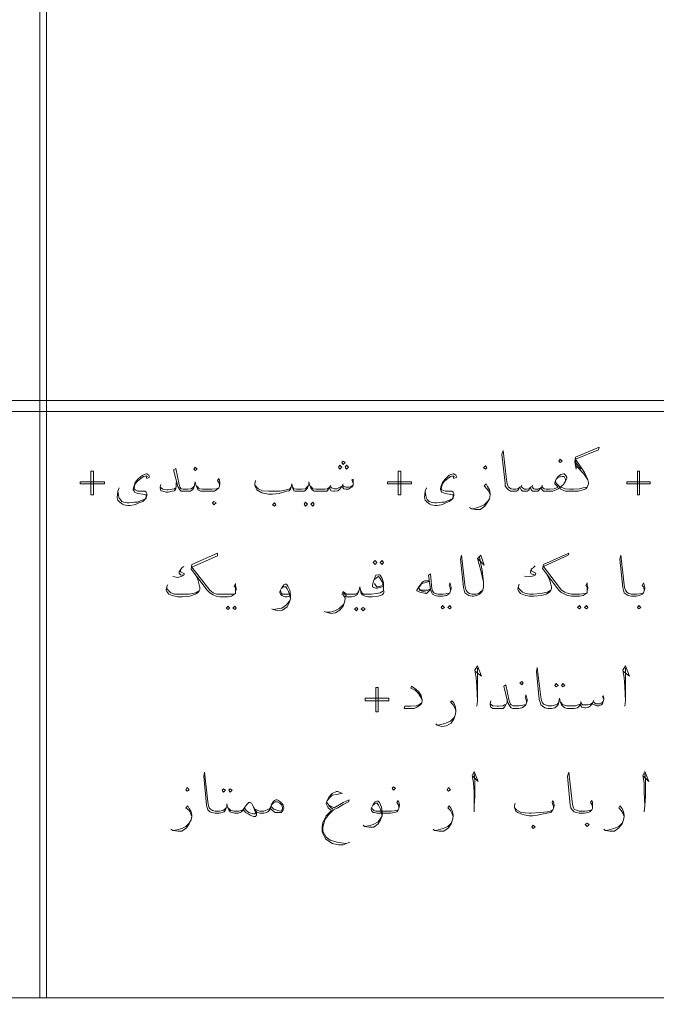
# Model space of a CAD drawing. Header units: inches. Extents: x 5.7 to 89.8, y 4 to 63.5.
# Tile 25 of 34: x 52.3 to 61.4, y 28.7 to 42.8. Entities that reach past the tile are written whole.
import ezdxf

# ---------------------------------------------------------------- set-up
doc = ezdxf.new("R2010")
doc.units = ezdxf.units.IN
doc.header["$MEASUREMENT"] = 0
doc.layers.add('PDF_textt', color=7, linetype='Continuous')

msp = doc.modelspace()

# ---------------------------------------------------------------- linework, layer by layer
at = {"layer": 'PDF_textt', "lineweight": 20}
for points in [[(74.327, 51.947), (74.327, 37.337), (19.323, 37.337)], [(52.57, 51.947), (52.57, 28.775)], [(52.667, 51.947), (52.667, 28.775)], [(19.323, 37.183), (74.327, 37.183), (74.327, 16.408)], [(60.41, 36.095), (60.352, 36.085), (60.304, 36.075), (60.217, 36.066), (60.179, 36.066), (60.16, 36.066), (60.092, 36.075), (60.063, 36.085), (60.025, 36.095), (60.073, 36.133), (60.102, 36.181), (60.121, 36.22), (60.121, 36.239), (60.102, 36.268), (60.083, 36.287), (60.073, 36.287), (60.034, 36.278), (59.996, 36.249), (59.967, 36.21), (59.948, 36.162), (59.948, 36.143), (59.967, 36.123), (59.996, 36.095), (59.938, 36.075), (59.871, 36.066), (59.851, 36.066), (59.823, 36.066), (59.794, 36.075), (59.765, 36.095), (59.765, 36.104), (59.746, 36.085), (59.707, 36.066), (59.668, 36.066), (59.649, 36.075), (59.62, 36.104), (59.601, 36.095), (59.582, 36.075), (59.543, 36.066), (59.514, 36.066), (59.486, 36.085), (59.466, 36.104), (59.447, 36.095), (59.418, 36.075), (59.389, 36.066), (59.36, 36.066), (59.351, 36.066), (59.322, 36.075), (59.283, 36.095), (59.274, 36.114), (59.264, 36.143), (59.254, 36.2), (59.206, 36.624), (59.187, 36.566), (59.235, 36.152), (59.235, 36.114), (59.254, 36.085), (59.283, 36.056), (59.312, 36.037), (59.351, 36.037), (59.36, 36.037), (59.38, 36.037), (59.399, 36.037), (59.428, 36.056), (59.447, 36.095), (59.466, 36.056), (59.486, 36.037), (59.505, 36.037), (59.524, 36.037), (59.553, 36.037), (59.582, 36.056), (59.601, 36.095), (59.611, 36.056), (59.63, 36.037), (59.659, 36.037), (59.678, 36.037), (59.707, 36.037), (59.726, 36.056), (59.746, 36.085), (59.765, 36.056), (59.784, 36.037), (59.823, 36.037), (59.851, 36.037), (59.871, 36.037), (59.919, 36.037), (59.967, 36.056), (59.996, 36.075), (60.025, 36.095), (60.025, 36.075), (60.054, 36.056), (60.102, 36.037), (60.16, 36.037), (60.179, 36.037), (60.208, 36.037), (60.285, 36.037), (60.352, 36.056), (60.391, 36.075), (60.41, 36.095), (60.429, 36.143), (60.429, 36.162), (60.42, 36.2), (60.372, 36.306), (60.246, 36.499), (60.574, 36.634), (60.583, 36.672), (60.246, 36.528), (60.237, 36.461), (60.256, 36.355), (60.246, 36.499)], [(60.256, 36.441), (60.323, 36.355)], [(54.092, 36.249), (54.102, 36.22), (54.14, 36.239), (54.131, 36.268), (54.102, 36.287), (54.092, 36.287), (54.044, 36.268), (54.015, 36.249), (53.976, 36.21), (53.938, 36.162), (53.919, 36.114), (53.909, 36.075), (53.909, 36.056), (53.919, 36.037), (53.928, 36.027), (53.976, 36.008), (54.044, 35.998), (54.082, 35.989), (54.092, 35.989), (54.092, 35.969), (54.092, 35.94), (54.082, 35.931), (54.034, 35.912), (53.967, 35.883), (53.928, 35.883), (53.851, 35.873), (53.822, 35.873), (53.774, 35.883), (53.745, 35.892), (53.726, 35.921), (53.707, 35.94), (53.697, 35.979), (53.688, 36.037)], [(55.142, 36.104), (55.142, 36.133), (55.132, 36.162), (55.113, 36.191), (55.132, 36.22), (55.142, 36.2), (55.151, 36.152), (55.151, 36.143), (55.142, 36.104), (55.132, 36.085), (55.103, 36.056), (55.074, 36.037), (55.026, 36.037), (54.959, 36.037), (54.911, 36.037), (54.872, 36.037), (54.834, 36.056), (54.824, 36.085), (54.805, 36.123), (54.795, 36.172), (54.785, 36.123), (54.776, 36.085), (54.757, 36.056), (54.728, 36.037), (54.68, 36.037), (54.631, 36.037), (54.622, 36.037), (54.593, 36.037), (54.574, 36.056), (54.545, 36.104), (54.487, 36.345), (54.516, 36.364), (54.564, 36.133), (54.574, 36.095), (54.593, 36.075), (54.622, 36.066), (54.631, 36.066), (54.689, 36.066), (54.737, 36.075), (54.766, 36.095), (54.785, 36.114)], [(58.493, 36.249), (58.503, 36.22), (58.542, 36.239), (58.532, 36.268), (58.503, 36.287), (58.493, 36.287), (58.436, 36.268), (58.416, 36.249), (58.378, 36.21), (58.339, 36.162), (58.32, 36.114), (58.31, 36.075), (58.31, 36.056), (58.32, 36.037), (58.33, 36.027), (58.378, 36.008), (58.436, 35.998), (58.484, 35.989), (58.493, 35.989), (58.493, 35.969), (58.493, 35.94), (58.484, 35.931), (58.436, 35.912), (58.368, 35.883), (58.33, 35.883), (58.253, 35.873), (58.224, 35.873), (58.176, 35.883), (58.147, 35.892), (58.118, 35.921), (58.108, 35.94), (58.099, 35.979), (58.089, 36.037)], [(60.256, 36.403), (60.362, 36.287), (60.42, 36.2)], [(54.111, 36.249), (54.092, 36.258), (54.054, 36.249), (54.015, 36.22), (53.967, 36.181), (53.938, 36.143), (53.928, 36.114), (53.919, 36.075), (53.938, 36.056), (53.976, 36.037), (54.073, 36.037), (54.092, 36.027), (54.102, 36.008), (54.102, 35.979), (54.092, 35.95), (54.073, 35.921), (54.044, 35.892), (53.986, 35.873), (53.948, 35.854), (53.919, 35.844), (53.861, 35.834), (53.832, 35.834), (53.774, 35.844), (53.755, 35.854), (53.716, 35.883), (53.688, 35.912), (53.678, 35.95), (53.688, 36.037), (53.707, 36.085)], [(54.525, 36.162), (54.525, 36.114), (54.516, 36.075), (54.497, 36.046), (54.468, 36.037), (54.41, 36.027), (54.381, 36.027), (54.333, 36.037), (54.304, 36.046), (54.294, 36.085), (54.294, 36.095), (54.304, 36.133)], [(57.058, 36.152), (57.039, 36.2), (57.058, 36.21), (57.058, 36.172), (57.058, 36.152), (57.058, 36.123), (57.039, 36.095), (57.02, 36.085), (56.991, 36.066), (56.952, 36.066), (56.924, 36.075), (56.904, 36.095), (56.895, 36.104), (56.866, 36.066), (56.837, 36.046), (56.798, 36.037), (56.779, 36.037), (56.741, 36.046), (56.731, 36.066), (56.721, 36.095), (56.702, 36.056), (56.683, 36.037), (56.635, 36.037), (56.587, 36.037), (56.538, 36.037), (56.5, 36.037), (56.471, 36.056), (56.452, 36.085), (56.432, 36.123), (56.423, 36.172), (56.423, 36.123), (56.404, 36.085), (56.384, 36.056), (56.355, 36.037), (56.317, 36.037), (56.269, 36.037), (56.259, 36.037), (56.23, 36.037), (56.211, 36.046), (56.201, 36.066), (56.192, 36.095), (56.182, 36.143), (56.172, 36.095), (56.163, 36.066), (56.143, 36.046), (56.105, 36.037), (55.999, 36.008), (55.903, 35.998), (55.845, 35.998), (55.749, 36.017), (55.681, 36.056), (55.662, 36.095), (55.652, 36.123), (55.652, 36.143), (55.662, 36.191)], [(56.914, 36.143), (56.904, 36.123)], [(58.513, 36.249), (58.493, 36.258), (58.455, 36.249), (58.416, 36.22), (58.368, 36.181), (58.339, 36.143), (58.33, 36.114), (58.32, 36.075), (58.33, 36.056), (58.378, 36.037), (58.474, 36.037), (58.493, 36.027), (58.503, 36.008), (58.503, 35.979), (58.493, 35.95), (58.474, 35.921), (58.436, 35.892), (58.388, 35.873), (58.349, 35.854), (58.32, 35.844), (58.262, 35.834), (58.233, 35.834), (58.176, 35.844), (58.156, 35.854), (58.118, 35.883), (58.089, 35.912), (58.079, 35.95), (58.089, 36.037), (58.108, 36.085)], [(59.023, 35.989), (59.004, 36.037), (58.975, 36.075), (58.937, 36.114), (58.965, 36.143), (58.985, 36.104), (59.014, 36.056), (59.023, 36.008), (59.023, 35.989), (59.014, 35.931), (58.985, 35.883), (58.946, 35.825), (58.879, 35.777), (58.811, 35.777), (58.754, 35.786), (58.725, 35.806)], [(59.957, 36.181), (59.967, 36.152), (59.986, 36.133), (60.025, 36.095)], [(60.102, 36.181), (60.102, 36.21), (60.083, 36.249), (60.073, 36.249), (60.054, 36.249), (59.996, 36.239), (59.967, 36.21)], [(54.294, 36.095), (54.333, 36.066), (54.391, 36.056), (54.41, 36.056), (54.468, 36.066), (54.497, 36.075), (54.516, 36.085)], [(54.814, 36.114), (54.834, 36.095), (54.853, 36.075), (54.901, 36.066), (54.959, 36.066), (55.036, 36.066), (55.103, 36.075), (55.132, 36.085)], [(55.652, 36.123), (55.7, 36.075), (55.758, 36.046), (55.845, 36.037), (55.893, 36.037), (56.009, 36.037), (56.105, 36.056), (56.153, 36.075), (56.172, 36.095)], [(56.413, 36.114), (56.394, 36.095), (56.375, 36.075), (56.317, 36.066), (56.269, 36.066), (56.249, 36.066), (56.211, 36.075), (56.192, 36.095)], [(56.442, 36.114), (56.461, 36.095), (56.481, 36.075), (56.529, 36.066), (56.587, 36.066), (56.654, 36.066), (56.692, 36.075), (56.721, 36.095), (56.731, 36.104), (56.75, 36.085), (56.789, 36.075), (56.827, 36.075), (56.866, 36.095), (56.895, 36.104), (56.904, 36.123), (56.924, 36.104), (56.952, 36.095), (57.001, 36.095), (57.03, 36.104), (57.058, 36.123)], [(56.741, 36.123), (56.731, 36.104)], [(59.476, 36.123), (59.466, 36.104)], [(59.63, 36.123), (59.62, 36.104)], [(59.765, 36.123), (59.765, 36.104)], [(58.754, 35.786), (58.811, 35.796), (58.869, 35.815), (58.937, 35.844), (58.985, 35.892), (59.014, 35.931)], [(55.373, 34.602), (55.373, 34.621), (55.373, 34.659), (55.354, 34.679), (55.373, 34.717), (55.373, 34.688), (55.383, 34.65), (55.383, 34.631), (55.373, 34.602), (55.373, 34.573), (55.344, 34.554), (55.315, 34.534), (55.267, 34.525), (55.2, 34.525), (55.151, 34.525), (55.094, 34.534), (55.055, 34.554), (55.007, 34.582), (54.968, 34.621), (54.737, 34.92), (54.747, 34.987), (55.113, 35.151), (55.113, 35.112), (54.747, 34.948), (55.007, 34.621), (55.055, 34.582), (55.103, 34.563), (55.151, 34.563), (55.2, 34.563), (55.267, 34.563), (55.344, 34.563), (55.373, 34.573)], [(60.41, 34.611), (60.41, 34.631), (60.41, 34.669), (60.391, 34.688), (60.41, 34.727), (60.41, 34.698), (60.42, 34.659), (60.42, 34.64), (60.41, 34.611), (60.41, 34.582), (60.381, 34.563), (60.352, 34.544), (60.304, 34.534), (60.237, 34.534), (60.189, 34.534), (60.131, 34.544), (60.092, 34.563), (60.034, 34.592), (60.006, 34.621), (59.774, 34.929), (59.784, 34.987), (60.15, 35.151), (60.14, 35.122), (59.784, 34.958), (60.044, 34.621), (60.092, 34.592), (60.14, 34.573), (60.189, 34.563), (60.237, 34.563), (60.304, 34.563), (60.381, 34.573), (60.41, 34.582)], [(58.869, 35.093), (58.908, 34.9), (58.927, 34.737), (58.927, 34.669), (58.917, 34.621), (58.898, 34.592), (58.869, 34.563), (58.831, 34.544), (58.782, 34.534), (58.763, 34.534), (58.715, 34.544), (58.686, 34.563), (58.657, 34.582), (58.648, 34.621), (58.638, 34.659), (58.599, 35.064), (58.609, 35.122), (58.657, 34.698), (58.667, 34.64), (58.676, 34.621), (58.696, 34.592), (58.725, 34.573), (58.763, 34.563), (58.821, 34.563), (58.859, 34.573), (58.888, 34.602), (58.917, 34.621)], [(58.84, 35.074), (58.937, 34.977), (58.888, 35.122), (58.84, 35.074), (58.888, 34.9), (58.927, 34.737)], [(61.229, 34.611), (61.229, 34.631), (61.219, 34.669), (61.2, 34.688), (61.219, 34.727), (61.229, 34.698), (61.238, 34.659), (61.238, 34.64), (61.229, 34.611), (61.219, 34.582), (61.2, 34.563), (61.161, 34.544), (61.113, 34.534), (61.046, 34.534), (60.998, 34.544), (60.969, 34.563), (60.94, 34.582), (60.93, 34.621), (60.921, 34.659), (60.882, 35.064), (60.892, 35.122), (60.94, 34.698), (60.949, 34.64), (60.959, 34.621), (60.978, 34.592), (61.007, 34.573), (61.046, 34.563), (61.123, 34.563), (61.2, 34.573), (61.219, 34.582)], [(54.631, 34.958), (54.602, 34.939), (54.583, 34.91), (54.564, 34.881), (54.564, 34.862), (54.583, 34.842), (54.631, 34.833), (54.593, 34.814), (54.545, 34.804), (54.477, 34.814)], [(54.583, 34.91), (54.583, 34.881), (54.602, 34.871), (54.641, 34.852), (54.631, 34.833)], [(59.668, 34.968), (59.64, 34.939), (59.611, 34.92), (59.601, 34.881), (59.601, 34.871), (59.611, 34.852), (59.668, 34.833), (59.63, 34.823), (59.582, 34.814), (59.514, 34.823)], [(59.611, 34.92), (59.62, 34.891), (59.64, 34.881), (59.678, 34.862), (59.668, 34.833)], [(54.795, 34.852), (54.834, 34.775), (54.853, 34.698), (54.863, 34.659), (54.863, 34.631), (54.853, 34.611), (54.834, 34.582), (54.795, 34.563), (54.718, 34.534), (54.612, 34.525), (54.545, 34.525), (54.468, 34.544), (54.419, 34.563), (54.391, 34.602), (54.381, 34.621), (54.381, 34.631), (54.391, 34.669), (54.4, 34.698)], [(57.492, 34.679), (57.473, 34.669), (57.444, 34.659), (57.405, 34.65), (57.386, 34.65), (57.357, 34.659), (57.338, 34.669), (57.338, 34.688), (57.347, 34.737), (57.367, 34.785), (57.386, 34.833), (57.415, 34.842), (57.434, 34.842), (57.444, 34.833), (57.473, 34.785), (57.492, 34.727), (57.492, 34.679), (57.492, 34.65), (57.492, 34.611), (57.444, 34.582), (57.396, 34.573), (57.318, 34.563), (57.299, 34.563)], [(57.367, 34.775), (57.396, 34.804), (57.424, 34.814), (57.444, 34.785), (57.482, 34.727), (57.482, 34.708), (57.473, 34.688), (57.453, 34.679), (57.424, 34.669), (57.396, 34.669), (57.386, 34.688), (57.367, 34.717)], [(58.147, 34.756), (58.079, 34.756), (58.06, 34.746), (58.041, 34.727), (58.002, 34.669), (57.973, 34.621), (57.973, 34.611), (58.012, 34.592), (58.099, 34.573), (58.108, 34.573), (58.166, 34.631)], [(58.147, 34.746), (58.079, 34.727), (58.041, 34.717), (58.002, 34.659), (58.002, 34.65), (58.012, 34.631), (58.031, 34.621), (58.128, 34.621), (58.166, 34.64)], [(58.455, 34.611), (58.455, 34.631), (58.445, 34.669), (58.436, 34.688), (58.445, 34.727), (58.455, 34.698), (58.465, 34.659), (58.465, 34.64), (58.455, 34.611), (58.445, 34.582), (58.426, 34.563), (58.397, 34.544), (58.339, 34.534), (58.282, 34.534), (58.272, 34.534), (58.233, 34.544), (58.195, 34.563), (58.185, 34.582), (58.166, 34.631), (58.137, 34.833), (58.166, 34.852), (58.185, 34.64), (58.195, 34.611), (58.214, 34.582), (58.233, 34.573), (58.272, 34.563), (58.282, 34.563), (58.349, 34.563), (58.426, 34.573), (58.445, 34.582)], [(59.823, 34.862), (59.871, 34.775), (59.89, 34.708), (59.9, 34.669), (59.9, 34.64), (59.89, 34.621), (59.871, 34.592), (59.823, 34.563), (59.755, 34.544), (59.649, 34.534), (59.582, 34.534), (59.505, 34.554), (59.457, 34.573), (59.428, 34.611), (59.418, 34.631), (59.418, 34.64), (59.428, 34.679), (59.437, 34.708)], [(54.853, 34.611), (54.805, 34.582), (54.708, 34.563), (54.602, 34.563), (54.554, 34.563), (54.497, 34.563), (54.448, 34.582), (54.419, 34.611), (54.391, 34.64), (54.391, 34.669)], [(56.153, 34.534), (56.115, 34.525), (56.086, 34.525), (56.057, 34.534), (56.038, 34.544), (56.018, 34.563), (56.009, 34.582), (56.009, 34.602), (56.038, 34.659), (56.066, 34.698), (56.086, 34.708), (56.105, 34.708), (56.124, 34.679), (56.153, 34.621), (56.163, 34.554), (56.163, 34.496), (56.143, 34.438), (56.115, 34.38), (56.047, 34.332), (55.98, 34.322), (55.912, 34.342), (55.893, 34.351)], [(56.038, 34.65), (56.057, 34.669), (56.076, 34.669), (56.095, 34.669), (56.115, 34.64), (56.134, 34.602), (56.143, 34.573), (56.163, 34.496), (56.143, 34.457), (56.105, 34.409), (56.038, 34.361), (55.97, 34.351), (55.922, 34.342)], [(56.143, 34.563), (56.115, 34.563), (56.076, 34.563), (56.047, 34.563), (56.028, 34.582), (56.018, 34.611)], [(57.501, 34.602), (57.492, 34.573), (57.473, 34.554), (57.415, 34.534), (57.338, 34.525), (57.318, 34.525), (57.27, 34.525), (57.232, 34.534), (57.193, 34.554), (57.174, 34.573), (57.164, 34.621), (57.155, 34.669), (57.145, 34.621), (57.126, 34.573), (57.116, 34.554), (57.078, 34.534), (57.039, 34.525), (56.991, 34.525), (56.962, 34.525), (56.943, 34.534), (56.943, 34.496), (56.933, 34.448), (56.914, 34.39), (56.866, 34.332), (56.808, 34.293), (56.741, 34.284), (56.673, 34.303), (56.644, 34.313)], [(57.135, 34.611), (57.126, 34.582), (57.097, 34.563), (57.049, 34.563), (56.991, 34.563), (56.981, 34.563), (56.962, 34.563), (56.914, 34.602), (56.895, 34.563), (56.914, 34.554), (56.933, 34.525), (56.943, 34.505)], [(56.962, 34.544), (56.933, 34.563), (56.914, 34.582)], [(57.174, 34.611), (57.184, 34.582), (57.213, 34.563), (57.261, 34.563), (57.318, 34.563)], [(58.099, 34.592), (58.002, 34.621)], [(59.89, 34.621), (59.842, 34.592), (59.746, 34.573), (59.64, 34.563), (59.591, 34.563), (59.534, 34.573), (59.486, 34.592), (59.457, 34.621), (59.428, 34.65), (59.428, 34.669)], [(56.683, 34.303), (56.731, 34.303), (56.798, 34.322), (56.856, 34.351), (56.914, 34.409), (56.933, 34.448)], [(58.811, 33.456), (58.898, 33.388), (58.84, 33.533), (58.802, 33.475), (58.821, 33.369), (58.831, 33.234), (58.84, 33.032), (58.831, 32.955)], [(58.84, 33.032), (58.84, 33.176), (58.84, 33.398), (58.84, 33.504)], [(60.651, 33.051), (60.632, 33.09), (60.641, 33.109), (60.651, 33.07), (60.651, 33.051), (60.641, 33.022), (60.632, 32.993), (60.612, 32.974), (60.583, 32.964), (60.545, 32.964), (60.516, 32.974), (60.487, 32.984), (60.487, 33.003), (60.458, 32.964), (60.429, 32.945), (60.391, 32.935), (60.372, 32.935), (60.333, 32.945), (60.323, 32.964), (60.314, 32.984), (60.295, 32.955), (60.275, 32.935), (60.227, 32.926), (60.179, 32.926), (60.131, 32.926), (60.092, 32.935), (60.063, 32.955), (60.044, 32.974), (60.025, 33.022), (60.015, 33.07), (60.006, 33.022), (59.996, 32.974), (59.977, 32.955), (59.948, 32.935), (59.9, 32.926), (59.851, 32.926), (59.803, 32.935), (59.774, 32.955), (59.746, 32.974), (59.736, 33.013), (59.726, 33.051), (59.688, 33.456), (59.697, 33.513), (59.746, 33.09), (59.755, 33.032), (59.765, 33.013), (59.784, 32.984), (59.813, 32.974), (59.851, 32.964), (59.909, 32.964), (59.957, 32.974), (59.986, 32.984), (60.006, 33.013)], [(60.93, 33.456), (61.017, 33.388), (60.959, 33.533), (60.921, 33.475), (60.94, 33.369), (60.949, 33.234), (60.959, 33.032), (60.949, 32.955)], [(60.959, 33.032), (60.959, 33.176), (60.959, 33.398), (60.959, 33.504)], [(58.05, 33.041), (58.022, 33.09), (57.993, 33.138), (57.945, 33.186), (57.887, 33.215), (57.896, 33.244), (57.964, 33.196), (57.993, 33.167), (58.031, 33.109), (58.05, 33.041), (58.05, 33.032), (58.041, 33.003), (58.022, 32.974), (57.973, 32.945), (57.935, 32.926), (57.839, 32.926), (57.79, 32.926), (57.8, 32.955), (57.887, 32.955), (57.964, 32.964), (58.002, 32.974), (58.041, 33.003)], [(59.543, 33.003), (59.543, 33.032), (59.534, 33.061), (59.524, 33.08), (59.534, 33.118), (59.543, 33.09), (59.553, 33.051), (59.553, 33.032), (59.543, 33.003), (59.534, 32.974), (59.514, 32.955), (59.476, 32.935), (59.428, 32.926), (59.37, 32.926), (59.351, 32.926), (59.322, 32.935), (59.303, 32.955), (59.274, 33.003), (59.216, 33.244), (59.245, 33.263), (59.293, 33.032), (59.312, 32.984), (59.322, 32.974), (59.351, 32.964), (59.37, 32.964), (59.437, 32.964), (59.514, 32.974), (59.534, 32.974)], [(58.532, 32.887), (58.522, 32.926), (58.493, 32.974), (58.455, 33.013), (58.474, 33.032), (58.503, 33.003), (58.522, 32.955), (58.532, 32.907), (58.532, 32.878), (58.522, 32.83), (58.503, 32.772), (58.465, 32.714), (58.397, 32.675), (58.33, 32.666), (58.262, 32.685), (58.243, 32.704)], [(59.264, 33.061), (59.264, 33.013), (59.245, 32.974), (59.225, 32.945), (59.206, 32.926), (59.148, 32.926), (59.11, 32.926), (59.062, 32.926), (59.033, 32.945), (59.023, 32.974), (59.023, 32.993), (59.033, 33.032)], [(60.506, 33.041), (60.497, 33.022)], [(59.023, 32.993), (59.062, 32.964), (59.12, 32.955), (59.139, 32.955), (59.206, 32.964), (59.225, 32.974), (59.245, 32.974)], [(60.034, 33.013), (60.054, 32.984), (60.073, 32.974), (60.121, 32.964), (60.179, 32.964), (60.246, 32.964), (60.285, 32.974), (60.314, 32.984), (60.323, 33.003), (60.343, 32.974), (60.381, 32.974), (60.42, 32.974), (60.458, 32.984), (60.487, 33.003), (60.497, 33.022), (60.516, 33.003), (60.535, 32.993), (60.593, 32.993), (60.622, 33.003), (60.641, 33.022)], [(60.323, 33.022), (60.323, 33.003)], [(58.272, 32.685), (58.32, 32.695), (58.388, 32.714), (58.455, 32.743), (58.503, 32.791), (58.522, 32.83)], [(55.874, 31.491), (55.855, 31.462), (55.835, 31.443), (55.816, 31.433), (55.777, 31.423), (55.739, 31.423), (55.72, 31.423), (55.691, 31.433), (55.672, 31.443), (55.652, 31.481), (55.614, 31.549), (55.604, 31.568), (55.585, 31.577), (55.566, 31.577), (55.556, 31.568), (55.537, 31.549), (55.508, 31.51), (55.489, 31.472), (55.469, 31.452), (55.46, 31.443), (55.44, 31.433), (55.412, 31.423), (55.363, 31.423), (55.325, 31.433), (55.296, 31.443), (55.277, 31.472), (55.257, 31.51), (55.248, 31.558), (55.248, 31.51), (55.229, 31.472), (55.209, 31.443), (55.18, 31.433), (55.142, 31.423), (55.084, 31.423), (55.036, 31.433), (55.007, 31.443), (54.978, 31.472), (54.968, 31.5), (54.959, 31.539), (54.92, 31.953), (54.93, 32.011), (54.978, 31.587), (54.988, 31.529), (54.997, 31.5), (55.017, 31.481), (55.046, 31.462), (55.084, 31.452), (55.142, 31.452), (55.19, 31.462), (55.219, 31.481), (55.238, 31.5)], [(58.773, 31.953), (58.85, 31.876), (58.792, 32.021), (58.763, 31.963), (58.782, 31.857), (58.792, 31.722), (58.792, 31.529), (58.792, 31.443)], [(58.792, 31.529), (58.802, 31.664), (58.802, 31.886), (58.792, 31.992)], [(60.487, 31.491), (60.487, 31.52), (60.478, 31.549), (60.458, 31.577), (60.478, 31.606), (60.487, 31.587), (60.487, 31.539), (60.487, 31.529), (60.487, 31.491), (60.478, 31.472), (60.449, 31.443), (60.42, 31.433), (60.372, 31.423), (60.304, 31.423), (60.295, 31.423), (60.256, 31.433), (60.227, 31.443), (60.198, 31.472), (60.179, 31.5), (60.169, 31.539), (60.131, 31.953), (60.15, 32.011), (60.198, 31.587), (60.208, 31.529), (60.217, 31.5), (60.227, 31.481), (60.266, 31.462), (60.295, 31.452), (60.304, 31.452), (60.381, 31.452), (60.449, 31.462), (60.478, 31.472)], [(61.219, 31.953), (61.296, 31.876), (61.238, 32.021), (61.209, 31.963), (61.229, 31.857), (61.229, 31.722), (61.238, 31.529), (61.229, 31.443)], [(61.238, 31.529), (61.248, 31.664), (61.248, 31.886), (61.238, 31.992)], [(56.904, 31.703), (56.837, 31.732), (56.818, 31.732), (56.76, 31.703), (56.712, 31.655), (56.683, 31.597), (56.673, 31.558), (56.683, 31.539), (56.702, 31.5), (56.75, 31.462), (56.673, 31.385), (56.654, 31.346), (56.625, 31.289), (56.615, 31.221), (56.615, 31.154), (56.664, 31.057), (56.76, 30.99), (56.847, 30.971), (56.914, 30.971), (57.01, 31.009)], [(56.683, 31.597), (56.721, 31.645), (56.76, 31.683), (56.818, 31.693), (56.885, 31.703)], [(54.747, 31.375), (54.728, 31.423), (54.708, 31.462), (54.66, 31.5), (54.689, 31.529), (54.708, 31.491), (54.737, 31.443), (54.747, 31.395), (54.747, 31.375), (54.737, 31.327), (54.708, 31.269), (54.67, 31.212), (54.602, 31.163), (54.545, 31.163), (54.477, 31.173), (54.448, 31.192)], [(55.508, 31.51), (55.489, 31.481), (55.479, 31.472), (55.46, 31.462), (55.421, 31.452), (55.412, 31.452), (55.354, 31.452), (55.306, 31.462), (55.286, 31.481), (55.267, 31.5)], [(55.614, 31.549), (55.633, 31.51), (55.662, 31.433), (55.662, 31.423), (55.652, 31.414), (55.633, 31.414), (55.594, 31.423), (55.566, 31.433), (55.527, 31.462), (55.508, 31.491)], [(55.893, 31.549), (55.922, 31.577), (55.941, 31.587), (55.97, 31.587), (55.989, 31.577), (56.009, 31.568), (56.038, 31.539), (56.047, 31.5), (56.047, 31.491), (56.038, 31.462), (56.018, 31.452), (55.98, 31.462), (55.922, 31.481), (55.883, 31.52), (55.864, 31.491), (55.826, 31.472), (55.777, 31.452), (55.739, 31.452), (55.72, 31.452), (55.691, 31.462), (55.672, 31.472), (55.652, 31.481)], [(56.952, 30.99), (56.827, 31.009), (56.731, 31.038), (56.673, 31.077), (56.625, 31.163), (56.625, 31.221), (56.654, 31.327), (56.712, 31.404), (56.779, 31.472), (56.837, 31.5), (56.914, 31.549), (56.991, 31.587), (57.001, 31.616), (56.914, 31.577), (56.789, 31.5), (56.75, 31.52), (56.712, 31.539), (56.683, 31.577)], [(56.77, 31.481), (56.712, 31.529)], [(57.713, 31.491), (57.713, 31.52), (57.704, 31.549), (57.684, 31.577), (57.704, 31.606), (57.713, 31.587), (57.723, 31.539), (57.723, 31.529), (57.713, 31.491), (57.704, 31.472), (57.684, 31.443), (57.646, 31.433), (57.598, 31.423), (57.53, 31.423), (57.396, 31.423), (57.367, 31.433), (57.347, 31.433), (57.328, 31.452), (57.318, 31.481), (57.318, 31.491), (57.347, 31.549), (57.376, 31.587), (57.396, 31.597), (57.415, 31.597), (57.434, 31.577), (57.463, 31.51), (57.473, 31.443), (57.473, 31.385), (57.453, 31.327), (57.415, 31.269), (57.357, 31.221), (57.29, 31.221), (57.222, 31.231), (57.203, 31.25)], [(57.347, 31.539), (57.367, 31.558), (57.386, 31.568), (57.405, 31.568), (57.424, 31.539), (57.444, 31.491), (57.453, 31.472), (57.473, 31.385), (57.453, 31.346), (57.415, 31.298), (57.347, 31.26), (57.28, 31.24), (57.232, 31.231)], [(57.328, 31.5), (57.338, 31.481), (57.357, 31.462), (57.386, 31.452), (57.53, 31.452), (57.607, 31.452), (57.684, 31.462), (57.704, 31.472)], [(58.493, 31.375), (58.474, 31.423), (58.455, 31.462), (58.416, 31.5), (58.436, 31.529), (58.465, 31.491), (58.484, 31.443), (58.493, 31.395), (58.493, 31.375), (58.484, 31.327), (58.465, 31.269), (58.426, 31.212), (58.359, 31.163), (58.291, 31.163), (58.224, 31.173), (58.205, 31.192)], [(59.929, 31.491), (59.929, 31.52), (59.919, 31.549), (59.909, 31.577), (59.919, 31.606), (59.929, 31.587), (59.938, 31.539), (59.938, 31.529), (59.929, 31.491), (59.919, 31.472), (59.89, 31.433), (59.832, 31.423), (59.697, 31.395), (59.63, 31.385), (59.582, 31.385), (59.486, 31.404), (59.418, 31.433), (59.389, 31.452), (59.38, 31.481), (59.37, 31.5), (59.37, 31.529), (59.38, 31.568)], [(59.37, 31.5), (59.399, 31.472), (59.466, 31.433), (59.582, 31.423), (59.611, 31.423), (59.736, 31.433), (59.842, 31.443), (59.88, 31.452), (59.919, 31.472)], [(60.94, 31.375), (60.921, 31.423), (60.901, 31.462), (60.863, 31.5), (60.882, 31.529), (60.911, 31.491), (60.93, 31.443), (60.94, 31.395), (60.94, 31.375), (60.93, 31.327), (60.911, 31.269), (60.863, 31.212), (60.805, 31.163), (60.738, 31.163), (60.67, 31.173), (60.651, 31.192)], [(55.672, 31.443), (55.672, 31.414), (55.672, 31.395), (55.662, 31.375), (55.633, 31.375), (55.585, 31.395), (55.556, 31.414), (55.517, 31.433), (55.489, 31.472)], [(54.487, 31.173), (54.535, 31.183), (54.602, 31.202), (54.66, 31.231), (54.708, 31.279), (54.737, 31.327)], [(58.233, 31.173), (58.282, 31.183), (58.349, 31.202), (58.416, 31.231), (58.465, 31.279), (58.484, 31.327)], [(60.68, 31.173), (60.728, 31.183), (60.795, 31.202), (60.863, 31.231), (60.911, 31.279), (60.93, 31.327)], [(74.423, 28.775), (19.323, 28.775)]]:
    msp.add_lwpolyline(points, dxfattribs=at)
for points in [[(56.914, 36.422), (56.943, 36.451), (56.914, 36.47), (56.895, 36.451)], [(60.025, 36.451), (60.054, 36.47), (60.025, 36.499), (60.006, 36.47)], [(53.341, 36.326), (53.341, 35.989), (53.302, 35.989), (53.302, 36.326)], [(54.795, 36.335), (54.824, 36.355), (54.795, 36.383), (54.776, 36.355)], [(56.866, 36.355), (56.895, 36.383), (56.866, 36.412), (56.847, 36.383)], [(56.962, 36.355), (56.991, 36.383), (56.962, 36.412), (56.943, 36.383)], [(57.742, 36.326), (57.742, 35.989), (57.704, 35.989), (57.704, 36.326)], [(58.956, 36.355), (58.975, 36.374), (58.956, 36.403), (58.927, 36.374)], [(61.161, 36.326), (61.161, 35.989), (61.132, 35.989), (61.132, 36.326)], [(53.148, 36.172), (53.495, 36.172), (53.495, 36.143), (53.148, 36.143)], [(57.55, 36.172), (57.896, 36.172), (57.896, 36.143), (57.55, 36.143)], [(60.978, 36.172), (61.315, 36.172), (61.315, 36.143), (60.978, 36.143)], [(55.065, 35.844), (55.094, 35.873), (55.065, 35.892), (55.046, 35.873)], [(55.932, 35.825), (55.951, 35.844), (55.932, 35.873), (55.903, 35.844)], [(56.375, 35.883), (56.404, 35.854), (56.375, 35.825), (56.355, 35.854)], [(56.481, 35.883), (56.5, 35.854), (56.481, 35.825), (56.452, 35.854)], [(57.376, 35.045), (57.396, 35.016), (57.376, 34.987), (57.347, 35.016)], [(57.473, 35.045), (57.492, 35.016), (57.473, 34.987), (57.444, 35.016)], [(55.267, 34.39), (55.286, 34.361), (55.267, 34.342), (55.238, 34.361)], [(55.363, 34.39), (55.383, 34.361), (55.363, 34.342), (55.334, 34.361)], [(57.107, 34.371), (57.126, 34.351), (57.107, 34.322), (57.078, 34.351)], [(57.203, 34.371), (57.232, 34.351), (57.203, 34.322), (57.174, 34.351)], [(58.339, 34.399), (58.368, 34.371), (58.339, 34.351), (58.32, 34.371)], [(58.445, 34.399), (58.465, 34.371), (58.445, 34.351), (58.416, 34.371)], [(60.304, 34.399), (60.323, 34.371), (60.304, 34.351), (60.275, 34.371)], [(60.4, 34.399), (60.42, 34.371), (60.4, 34.351), (60.372, 34.371)], [(61.152, 34.351), (61.181, 34.371), (61.152, 34.399), (61.132, 34.371)], [(59.476, 33.263), (59.495, 33.292), (59.476, 33.311), (59.447, 33.292)], [(57.415, 33.224), (57.415, 32.878), (57.386, 32.878), (57.386, 33.224)], [(59.967, 33.282), (59.996, 33.253), (59.967, 33.234), (59.948, 33.253)], [(60.063, 33.282), (60.092, 33.253), (60.063, 33.234), (60.044, 33.253)], [(57.232, 33.07), (57.569, 33.07), (57.569, 33.032), (57.232, 33.032)], [(54.68, 31.741), (54.708, 31.76), (54.68, 31.789), (54.66, 31.76)], [(55.2, 31.77), (55.229, 31.751), (55.2, 31.722), (55.18, 31.751)], [(55.296, 31.77), (55.325, 31.751), (55.296, 31.722), (55.277, 31.751)], [(57.636, 31.751), (57.665, 31.78), (57.636, 31.799), (57.617, 31.78)], [(58.426, 31.741), (58.455, 31.76), (58.426, 31.789), (58.407, 31.76)], [(55.874, 31.491), (55.883, 31.539), (55.912, 31.587), (55.932, 31.606), (55.951, 31.616), (55.97, 31.616), (55.989, 31.606), (56.038, 31.568), (56.057, 31.539), (56.066, 31.5), (56.066, 31.491), (56.057, 31.472), (56.038, 31.443), (56.028, 31.433), (55.989, 31.433), (55.97, 31.433), (55.941, 31.433), (55.903, 31.462)], [(59.64, 31.202), (59.668, 31.221), (59.64, 31.25), (59.62, 31.221)], [(60.41, 31.231), (60.439, 31.26), (60.41, 31.279), (60.381, 31.26)]]:
    msp.add_lwpolyline(points, close=True, dxfattribs=at)

doc.saveas('drawing.dxf')
